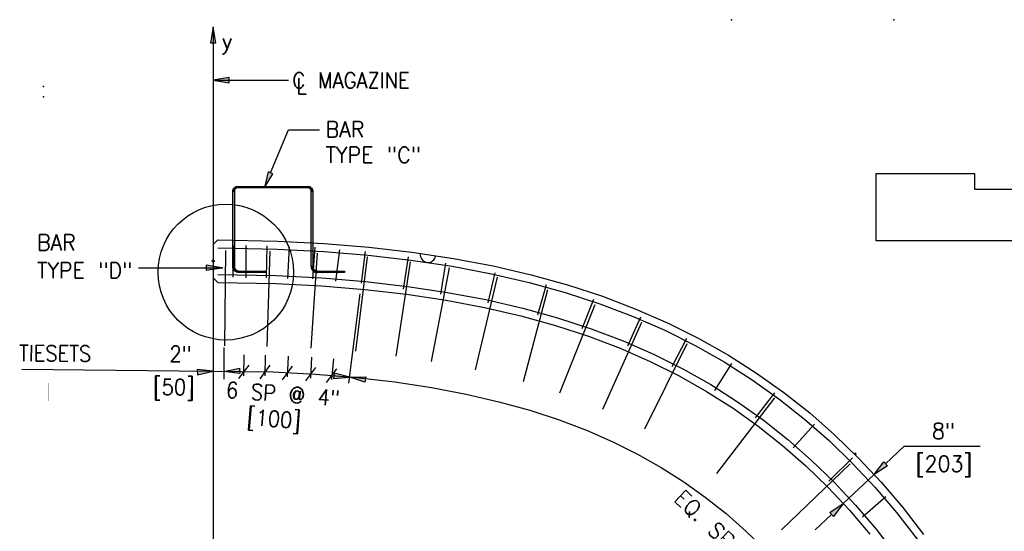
# Model space of a CAD drawing. Extents: x -23 to 2859, y -15 to 3983.
# Tile 44 of 50: x 239 to 317, y 112 to 152. Entities that reach past the tile are written whole.
import ezdxf
from ezdxf.enums import TextEntityAlignment as Align

# ---------------------------------------------------------------- set-up
doc = ezdxf.new("R2010")
doc.units = 0
doc.header["$LTSCALE"] = 25.4
doc.header["$MEASUREMENT"] = 0
for name, color, linetype in [('COL_NUM', 7, 'CONTINUOUS'), ('FORM', 1, 'CONTINUOUS'), ('LABELS', 7, 'CONTINUOUS'), ('LEV_PAD', 7, 'CONTINUOUS'), ('PAN_RS', 7, 'CONTINUOUS'), ('POINTS', 1, 'CONTINUOUS'), ('RS_LABELS', 7, 'CONTINUOUS'), ('SYMBOLS', 1, 'CONTINUOUS')]:
    doc.layers.add(name, color=color, linetype=linetype)
doc.styles.add('TXT_SHX', font='txt.shx')

# ---------------------------------------------------------------- blocks, each defined once
blk = doc.blocks.new('SO5_A1')
at = {"layer": 'COL_NUM', "linetype": 'CONTINUOUS'}
for points in [[(45.55, 232.73), (45.25, 232.73), (45.26, 232.9), (45.31, 233.06), (45.4, 233.22), (45.51, 233.37), (45.66, 233.48), (45.82, 233.57), (45.98, 233.62), (46.15, 233.63), (46.15, 233.33), (46.04, 233.32), (45.93, 233.29), (45.82, 233.23), (45.72, 233.16), (45.65, 233.06), (45.59, 232.95), (45.56, 232.84)], [(59.47, 233.33), (59.47, 233.63), (59.63, 233.62), (59.8, 233.57), (59.96, 233.48), (60.1, 233.37), (60.22, 233.22), (60.3, 233.06), (60.35, 232.9), (60.37, 232.73), (60.07, 232.73), (60.06, 232.84), (60.02, 232.95), (59.97, 233.06), (59.89, 233.16), (59.79, 233.23), (59.69, 233.29), (59.58, 233.32)]]:
    blk.add_hatch(color=7, dxfattribs=at).paths.add_polyline_path(points, flags=0)
for points in [[(46.15, 233.63), (59.47, 233.63), (59.47, 233.33), (46.15, 233.33)], [(45.25, 218.48), (45.25, 232.73), (45.55, 232.73), (45.55, 218.48)], [(60.37, 232.73), (60.37, 218.48), (60.07, 218.48), (60.07, 232.73)], [(51.4, 217.33), (46.4, 217.33), (46.4, 217.63), (51.4, 217.63)], [(61.22, 217.63), (66.4, 217.63), (66.4, 217.33), (61.22, 217.33)]]:
    blk.add_hatch(color=7, dxfattribs=at).paths.add_polyline_path(points)
h = blk.add_hatch(color=7, dxfattribs=at)
edge = h.paths.add_edge_path()
edge.add_line((46.4, 217.63), (46.4, 217.33))
edge.add_arc((46.4, 218.48), 1.15, 180, 270, ccw=False)
edge.add_line((45.25, 218.48), (45.55, 218.48))
edge.add_arc((46.4, 218.48), 0.85, 180, 270)
h = blk.add_hatch(color=7, dxfattribs=at)
edge = h.paths.add_edge_path()
edge.add_line((60.37, 218.48), (60.07, 218.48))
edge.add_arc((61.22, 218.48), 1.15, 180, 270)
edge.add_line((61.22, 217.33), (61.22, 217.63))
edge.add_arc((61.22, 218.48), 0.85, 180, 270, ccw=False)
at = {"layer": 'PAN_RS', "linetype": 'CONTINUOUS'}
blk.add_hatch(color=7, dxfattribs=at).paths.add_polyline_path([(41.03, 260.77), (42.03, 260.77), (41.53, 263.77)])
at = {"layer": 'POINTS', "linetype": 'CONTINUOUS'}
for points in [[(44.53, 253.18), (44.53, 254.18), (41.53, 253.68)], [(52.84, 235.98), (51.92, 236.37), (51.22, 233.4)], [(40.18, 218.76), (40.18, 217.76), (43.18, 218.26)], [(38.51, 199.03), (38.56, 198.03), (41.53, 198.69)], [(46.52, 199.25), (46.55, 198.25), (43.53, 198.66)], [(64.4, 198.33), (64.32, 197.33), (67.35, 197.6)], [(70.39, 197.62), (70.23, 196.63), (67.35, 197.6)]]:
    blk.add_hatch(color=7, dxfattribs=at).paths.add_polyline_path(points)
at = {"layer": 'RS_LABELS', "linetype": 'CONTINUOUS'}
for points in [[(168.4, 181.57), (169.09, 180.84), (166.55, 179.16)], [(158.87, 171.27), (158.19, 172), (160.72, 173.69)]]:
    blk.add_hatch(color=7, dxfattribs=at).paths.add_polyline_path(points)
at = {"layer": 'COL_NUM', "color": 7, "linetype": 'CONTINUOUS'}
for p, q in [((45.33, 216.44), (45.45, 222.44)), ((47.74, 216.34), (47.77, 222.42)), ((51.59, 216.35), (51.77, 222.37)), ((55.63, 216.21), (55.95, 222.19)), ((60.35, 216.12), (60.8, 222.11)), ((64.75, 215.68), (65.49, 221.64)), ((69.59, 215.33), (70.33, 221.29)), ((77.51, 214.22), (78.47, 220.29)), ((84.61, 213.27), (85.55, 219.13)), ((93.54, 211.61), (94.88, 217.26)), ((102.94, 209.34), (104.56, 215.09)), ((111.33, 206.75), (113.54, 212.34)), ((119.99, 203.48), (122.45, 208.95)), ((128.38, 199.57), (131.11, 204.92)), ((136.44, 195.06), (139.62, 200.15)), ((144.13, 189.9), (147.78, 194.61)), ((151.28, 184.21), (155.32, 188.72)), ((157.98, 177.93), (162.48, 182.35)), ((164.35, 171.2), (168.81, 175.04))]:
    blk.add_line(p, q, dxfattribs=at)
for points in [[(45.55, 232.73), (45.25, 232.73), (45.26, 232.9), (45.31, 233.06), (45.4, 233.22), (45.51, 233.37), (45.66, 233.48), (45.82, 233.57), (45.98, 233.62), (46.15, 233.63), (46.15, 233.33), (46.04, 233.32), (45.93, 233.29), (45.82, 233.23), (45.72, 233.16), (45.65, 233.06), (45.59, 232.95), (45.56, 232.84)], [(46.15, 233.63), (59.47, 233.63), (59.47, 233.33), (46.15, 233.33)], [(59.47, 233.33), (59.47, 233.63), (59.63, 233.62), (59.8, 233.57), (59.96, 233.48), (60.1, 233.37), (60.22, 233.22), (60.3, 233.06), (60.35, 232.9), (60.37, 232.73), (60.07, 232.73), (60.06, 232.84), (60.02, 232.95), (59.97, 233.06), (59.89, 233.16), (59.79, 233.23), (59.69, 233.29), (59.58, 233.32)], [(45.25, 218.48), (45.25, 232.73), (45.55, 232.73), (45.55, 218.48)], [(60.37, 232.73), (60.37, 218.48), (60.07, 218.48), (60.07, 232.73)], [(51.4, 217.33), (46.4, 217.33), (46.4, 217.63), (51.4, 217.63)], [(61.22, 217.63), (66.4, 217.63), (66.4, 217.33), (61.22, 217.33)]]:
    blk.add_lwpolyline(points, close=True, dxfattribs=at)
at = {"layer": 'COL_NUM', "color": 7, "linetype": 'CONTINUOUS', "const_width": 0.00025}
for points in [[(45.55, 232.73), (45.25, 232.73), (45.26, 232.9), (45.31, 233.06), (45.4, 233.22), (45.51, 233.37), (45.66, 233.48), (45.82, 233.57), (45.98, 233.62), (46.15, 233.63), (46.15, 233.33), (46.04, 233.32), (45.93, 233.29), (45.82, 233.23), (45.72, 233.16), (45.65, 233.06), (45.59, 232.95), (45.56, 232.84)], [(59.47, 233.33), (59.47, 233.63), (59.63, 233.62), (59.8, 233.57), (59.96, 233.48), (60.1, 233.37), (60.22, 233.22), (60.3, 233.06), (60.35, 232.9), (60.37, 232.73), (60.07, 232.73), (60.06, 232.84), (60.02, 232.95), (59.97, 233.06), (59.89, 233.16), (59.79, 233.23), (59.69, 233.29), (59.58, 233.32)]]:
    blk.add_lwpolyline(points, close=True, dxfattribs=at)
at = {"layer": 'COL_NUM', "color": 7, "linetype": 'CONTINUOUS'}
for points in [[(42.38, 221.99), (53.62, 221.78), (62.44, 221.32), (70.85, 220.62), (78.94, 219.69), (86.72, 218.52), (94.17, 217.11), (101.31, 215.46), (108.15, 213.57), (114.69, 211.44), (120.96, 209.06), (126.96, 206.43), (132.71, 203.56), (138.22, 200.45), (143.5, 197.09), (148.56, 193.49), (153.42, 189.66), (158.06, 185.59), (162.51, 181.28), (166.76, 176.75), (170.82, 171.98), (174.69, 166.98)], [(42.44, 216.99), (53.44, 216.78), (62.1, 216.33), (70.36, 215.64), (78.28, 214.73), (85.88, 213.59), (93.14, 212.22), (100.08, 210.61), (106.7, 208.78), (113.03, 206.72), (119.07, 204.42), (124.84, 201.9), (130.36, 199.14), (135.65, 196.16), (140.71, 192.94), (145.56, 189.49), (150.22, 185.82), (154.67, 181.91), (158.94, 177.78), (163.03, 173.41), (166.94, 168.82), (170.67, 164.01)]]:
    blk.add_lwpolyline(points, dxfattribs=at)
for points in [[(46.4, 217.63), (46.4, 217.33, -0.414214), (45.25, 218.48), (45.55, 218.48, 0.414214)], [(60.37, 218.48), (60.07, 218.48, 0.414214), (61.22, 217.33), (61.22, 217.63, -0.414214)]]:
    blk.add_lwpolyline(points, format="xyb", close=True, dxfattribs=at)
at = {"layer": 'COL_NUM', "color": 7, "linetype": 'CONTINUOUS', "const_width": 0.00025}
for points in [[(46.4, 217.63), (46.4, 217.33, -0.414214), (45.25, 218.48), (45.55, 218.48, 0.414214)], [(60.37, 218.48), (60.07, 218.48, 0.414214), (61.22, 217.33), (61.22, 217.63, -0.414214)]]:
    blk.add_lwpolyline(points, format="xyb", close=True, dxfattribs=at)
at = {"layer": 'COL_NUM', "color": 7, "linetype": 'CONTINUOUS', "const_width": 0.00035}
for points in [[(8.74, 192.71), (6.7, 192.71, -0.414214), (6.37, 193.05), (6.37, 197.28, -0.414214), (7.04, 197.95, -0.414214), (7.72, 197.28), (7.72, 194.35)], [(14.88, 195.08), (16.08, 196.72, -0.725968), (16.98, 196.43), (16.98, 193.06, -0.414214), (16.48, 192.56), (10.81, 192.56, -0.414214), (10.31, 193.06), (10.31, 196.47, -0.414214), (10.81, 196.97), (16.51, 196.97, -0.606257), (16.92, 196.18), (15.7, 194.44)], [(25.17, 187.21), (27.37, 187.21, 0.414214), (27.71, 187.55), (27.71, 191.78, 0.414214), (27.04, 192.45, 0.414214), (26.36, 191.78), (26.36, 188.85)], [(21.93, 189.59), (23.13, 191.23, -0.725968), (24.03, 190.93), (24.03, 187.57, -0.414214), (23.53, 187.07), (17.86, 187.07, -0.414214), (17.36, 187.57), (17.36, 190.97, -0.414214), (17.86, 191.47), (23.55, 191.47, -0.606257), (23.96, 190.69), (22.75, 188.94)]]:
    blk.add_lwpolyline(points, format="xyb", dxfattribs=at)
at = {"layer": 'FORM', "color": 1, "linetype": 'CONTINUOUS', "const_width": 0.00025}
blk.add_lwpolyline([(41.66, 216.24), (41.66, 217.84, -0.454859), (41.66, 221.14), (41.66, 222.74), (41.85, 222.74), (41.85, 221.05, 0.480384), (41.85, 217.93), (41.85, 216.24)], format="xyb", close=True, dxfattribs=at)
at = {"layer": 'LABELS', "color": 253, "linetype": 'CONTINUOUS'}
for p, q in [((41.66, 222.74), (42.41, 223.49)), ((42.41, 215.49), (41.66, 216.24))]:
    blk.add_line(p, q, dxfattribs=at)
at = {"layer": 'LABELS', "color": 7, "linetype": 'CONTINUOUS'}
blk.add_circle((43.92, 217.42), 12.83, dxfattribs=at)
at = {"layer": 'LEV_PAD', "color": 7, "linetype": 'CONTINUOUS'}
for p, q in [((41.53, 263.77), (41.53, 29.51)), ((43.53, 203.15), (43.53, 197.2)), ((64.27, 201.02), (63.91, 197.1))]:
    blk.add_line(p, q, dxfattribs=at)
at = {"layer": 'LEV_PAD', "color": 1, "linetype": 'CONTINUOUS'}
for points in [[(42.41, 223.49), (53.67, 223.28), (62.54, 222.81), (71, 222.11), (79.14, 221.17), (86.97, 220), (94.48, 218.58), (101.68, 216.92), (108.58, 215.01), (115.19, 212.85), (121.52, 210.44), (127.59, 207.79), (133.41, 204.89), (138.99, 201.73), (144.34, 198.34), (149.47, 194.69), (154.38, 190.81), (159.08, 186.69), (163.58, 182.34), (167.88, 177.75), (171.99, 172.92), (175.9, 167.87)], [(42.41, 215.49), (53.39, 215.28), (62, 214.83), (70.21, 214.15), (78.09, 213.24), (85.63, 212.11), (92.84, 210.75), (99.71, 209.16), (106.27, 207.35), (112.53, 205.3), (118.5, 203.04), (124.2, 200.54), (129.66, 197.82), (134.88, 194.87), (139.88, 191.69), (144.66, 188.29), (149.26, 184.66), (153.66, 180.81), (157.87, 176.72), (161.91, 172.41), (165.78, 167.88)]]:
    blk.add_lwpolyline(points, dxfattribs=at)
at = {"layer": 'PAN_RS', "color": 7, "linetype": 'CONTINUOUS'}
blk.add_lwpolyline([(41.03, 260.77), (42.03, 260.77), (41.53, 263.77)], close=True, dxfattribs=at)
at = {"layer": 'POINTS', "color": 7, "linetype": 'CONTINUOUS'}
for p, q in [((41.53, 253.68), (55.76, 253.68)), ((52.38, 236.17), (55.79, 244.32)), ((55.79, 244.32), (61.62, 244.32))]:
    blk.add_line(p, q, dxfattribs=at)
for points in [[(44.53, 253.18), (44.53, 254.18), (41.53, 253.68)], [(52.84, 235.98), (51.92, 236.37), (51.22, 233.4)], [(40.18, 218.76), (40.18, 217.76), (43.18, 218.26)], [(38.51, 199.03), (38.56, 198.03), (41.53, 198.69)], [(46.52, 199.25), (46.55, 198.25), (43.53, 198.66)], [(64.4, 198.33), (64.32, 197.33), (67.35, 197.6)], [(70.39, 197.62), (70.23, 196.63), (67.35, 197.6)]]:
    blk.add_lwpolyline(points, close=True, dxfattribs=at)
at = {"layer": 'RS_LABELS', "color": 7, "linetype": 'CONTINUOUS'}
for p, q in [((43.87, 221.51), (43.7, 203.51)), ((52.24, 221.35), (51.7, 203.36)), ((61.2, 221), (60, 203.04)), ((70.68, 220.33), (68.47, 202.46)), ((27.43, 218.23), (43.34, 218.23)), ((78.82, 219.35), (76.08, 201.56)), ((86.15, 218.24), (82.77, 200.56)), ((95.24, 216.47), (91.12, 198.95)), ((67.17, 196.41), (69.35, 213.33)), ((104.79, 214.09), (100.15, 196.7)), ((113.76, 211.27), (107.03, 194.57)), ((122.58, 207.9), (115.18, 191.49)), ((131.11, 203.86), (123.13, 187.73)), ((47.34, 197.84), (47.41, 201.78)), ((51.38, 197.8), (51.45, 201.73)), ((55.58, 197.63), (55.79, 201.56)), ((60, 197.39), (60.21, 201.33)), ((46.39, 197.29), (48.31, 199.86)), ((50.4, 197.24), (52.32, 199.82)), ((54.62, 197.08), (56.54, 199.65)), ((59.05, 196.85), (60.97, 199.42)), ((62.99, 196.54), (64.91, 199.12)), ((147.71, 193.65), (136.75, 179.37)), ((168.74, 181.21), (172.26, 184.51)), ((172.26, 184.51), (186.63, 184.51)), ((163.26, 182.94), (162.97, 183.25)), ((162.05, 181.19), (149.06, 168.73)), ((166.55, 179.16), (160.72, 173.69)), ((158.53, 171.64), (155.43, 168.73))]:
    blk.add_line(p, q, dxfattribs=at)
at = {"layer": 'RS_LABELS', "color": 7, "linetype": 'CONTINUOUS', "const_width": 0.00035}
blk.add_lwpolyline([(55.34, 216.94), (44.09, 216.94, -0.414214), (43.34, 217.69), (43.34, 221.19, -0.414214), (44.09, 221.94), (55.34, 221.94)], format="xyb", dxfattribs=at)
for points in [[(43.76, 221.51, 1), (43.99, 221.51, 1)], [(52.12, 221.35, 1), (52.35, 221.35, 1)], [(61.08, 221, 1), (61.31, 220.99, 1)], [(70.57, 220.34, 1), (70.8, 220.31, 1)], [(78.71, 219.37, 1), (78.94, 219.34, 1)], [(86.04, 218.27, 1), (86.27, 218.22, 1)], [(95.13, 216.5, 1), (95.36, 216.44, 1)], [(104.67, 214.12, 1), (104.9, 214.06, 1)], [(113.65, 211.31, 1), (113.86, 211.23, 1)], [(122.47, 207.94, 1), (122.69, 207.85, 1)], [(131.01, 203.91, 1), (131.22, 203.81, 1)], [(147.62, 193.72, 1), (147.8, 193.58, 1)], [(161.97, 181.27, 1), (162.13, 181.11, 1)]]:
    blk.add_lwpolyline(points, format="xyb", close=True, dxfattribs=at)
at = {"layer": 'RS_LABELS', "color": 7, "linetype": 'CONTINUOUS'}
blk.add_lwpolyline([(5.33, 199.08), (52.79, 198.56), (60.87, 198.14), (68.56, 197.5), (75.88, 196.66), (82.83, 195.61), (89.4, 194.37), (95.6, 192.94), (101.44, 191.32), (106.96, 189.52), (112.17, 187.54), (117.11, 185.38), (121.8, 183.04), (126.27, 180.52), (130.54, 177.81), (134.63, 174.9), (138.55, 171.8), (142.32, 168.5), (145.94, 164.99), (149.43, 161.26), (151.41, 158.94)], dxfattribs=at)
for points in [[(168.4, 181.57), (169.09, 180.84), (166.55, 179.16)], [(158.87, 171.27), (158.19, 172), (160.72, 173.69)]]:
    blk.add_lwpolyline(points, close=True, dxfattribs=at)
at = {"layer": 'SYMBOLS', "color": 5, "linetype": 'CONTINUOUS'}
for q in [(41.25, 219.52), (41.53, 219.8), (41.82, 219.52), (41.53, 219.24)]:
    blk.add_line((41.53, 219.52), q, dxfattribs=at)
blk.add_circle((41.53, 219.52), 0.184, dxfattribs=at)
blk.add_arc((82.17, 220.72), 1.47, 171.4482, 351.4482, dxfattribs=at)
at = {"layer": 'POINTS', "color": 1, "linetype": 'CONTINUOUS', "style": 'TXT_SHX'}
blk.add_text('y', height=3, dxfattribs=at).set_placement((43.14, 259.59))
at = {"layer": 'POINTS', "color": 253, "linetype": 'CONTINUOUS', "style": 'TXT_SHX'}
for s, width, p in [('C MAGAZINE', 0.9, (56.52, 252.15)), ('L', 0.9, (57.3, 251.07)), ('BAR', 0.95, (62.81, 242.91)), ('TYPE "C"', 0.95, (62.81, 238.07)), ('BAR', 0.95, (8.21, 221.52)), ('TYPE "D"', 0.95, (8.21, 216.25))]:
    blk.add_text(s, height=3, dxfattribs=dict(at, width=width)).set_placement(p)
at = {"layer": 'RS_LABELS', "color": 5, "linetype": 'CONTINUOUS', "style": 'TXT_SHX', "width": 0.9}
for s, rotation, p in [('TIESETS', 359.5824, (4.79, 200.62)), ('2"', 359.5824, (33.25, 200.47)), ('[50]', 359.5824, (30.15, 194.23)), ('6 SP @ 4"', 355.5474, (43.86, 193.72)), ('[100]', 355.5474, (47.85, 188.6))]:
    blk.add_text(s, height=3, rotation=rotation, dxfattribs=at).set_placement(p)
at = {"layer": 'RS_LABELS', "color": 5, "linetype": 'CONTINUOUS', "style": 'TXT_SHX', "width": 0.95}
for s, p in [('8"', (177.52, 185.9)), ('[203]', (174.41, 179.71))]:
    blk.add_text(s, height=3, dxfattribs=at).set_placement(p)
blk.add_text('EQ. SP. @ 8"', height=3, rotation=316.3945, dxfattribs=at).set_placement((138.55, 164.79), align=Align.CENTER)
blk = doc.blocks.new('SO5_A2')
at = {"layer": 'COL_NUM', "linetype": 'CONTINUOUS'}
for points in [[(45.55, 232.73), (45.25, 232.73), (45.26, 232.9), (45.31, 233.06), (45.4, 233.22), (45.51, 233.37), (45.66, 233.48), (45.82, 233.57), (45.98, 233.62), (46.15, 233.63), (46.15, 233.33), (46.04, 233.32), (45.93, 233.29), (45.82, 233.23), (45.72, 233.16), (45.65, 233.06), (45.59, 232.95), (45.56, 232.84)], [(59.47, 233.33), (59.47, 233.63), (59.63, 233.62), (59.8, 233.57), (59.96, 233.48), (60.1, 233.37), (60.22, 233.22), (60.3, 233.06), (60.35, 232.9), (60.37, 232.73), (60.07, 232.73), (60.06, 232.84), (60.02, 232.95), (59.97, 233.06), (59.89, 233.16), (59.79, 233.23), (59.69, 233.29), (59.58, 233.32)]]:
    blk.add_hatch(color=7, dxfattribs=at).paths.add_polyline_path(points, flags=0)
for points in [[(46.15, 233.63), (59.47, 233.63), (59.47, 233.33), (46.15, 233.33)], [(45.25, 218.48), (45.25, 232.73), (45.55, 232.73), (45.55, 218.48)], [(60.37, 232.73), (60.37, 218.48), (60.07, 218.48), (60.07, 232.73)], [(51.4, 217.33), (46.4, 217.33), (46.4, 217.63), (51.4, 217.63)], [(61.22, 217.63), (66.4, 217.63), (66.4, 217.33), (61.22, 217.33)]]:
    blk.add_hatch(color=7, dxfattribs=at).paths.add_polyline_path(points)
h = blk.add_hatch(color=7, dxfattribs=at)
edge = h.paths.add_edge_path()
edge.add_line((46.4, 217.63), (46.4, 217.33))
edge.add_arc((46.4, 218.48), 1.15, 180, 270, ccw=False)
edge.add_line((45.25, 218.48), (45.55, 218.48))
edge.add_arc((46.4, 218.48), 0.85, 180, 270)
h = blk.add_hatch(color=7, dxfattribs=at)
edge = h.paths.add_edge_path()
edge.add_line((60.37, 218.48), (60.07, 218.48))
edge.add_arc((61.22, 218.48), 1.15, 180, 270)
edge.add_line((61.22, 217.33), (61.22, 217.63))
edge.add_arc((61.22, 218.48), 0.85, 180, 270, ccw=False)
at = {"layer": 'PAN_RS', "linetype": 'CONTINUOUS'}
blk.add_hatch(color=7, dxfattribs=at).paths.add_polyline_path([(41.03, 260.77), (42.03, 260.77), (41.53, 263.77)])
at = {"layer": 'POINTS', "linetype": 'CONTINUOUS'}
for points in [[(44.53, 253.18), (44.53, 254.18), (41.53, 253.68)], [(52.84, 235.98), (51.92, 236.37), (51.22, 233.4)], [(40.18, 218.76), (40.18, 217.76), (43.18, 218.26)], [(38.51, 199.03), (38.56, 198.03), (41.53, 198.69)], [(46.52, 199.25), (46.55, 198.25), (43.53, 198.66)], [(64.4, 198.33), (64.32, 197.33), (67.35, 197.6)], [(70.39, 197.62), (70.23, 196.63), (67.35, 197.6)]]:
    blk.add_hatch(color=7, dxfattribs=at).paths.add_polyline_path(points)
at = {"layer": 'RS_LABELS', "linetype": 'CONTINUOUS'}
for points in [[(168.4, 181.57), (169.09, 180.84), (166.55, 179.16)], [(158.87, 171.27), (158.19, 172), (160.72, 173.69)]]:
    blk.add_hatch(color=7, dxfattribs=at).paths.add_polyline_path(points)
at = {"layer": 'COL_NUM', "color": 7, "linetype": 'CONTINUOUS'}
for p, q in [((45.33, 216.44), (45.45, 222.44)), ((47.74, 216.34), (47.77, 222.42)), ((51.59, 216.35), (51.77, 222.37)), ((55.63, 216.21), (55.95, 222.19)), ((60.35, 216.12), (60.8, 222.11)), ((64.75, 215.68), (65.49, 221.64)), ((69.59, 215.33), (70.33, 221.29)), ((77.51, 214.22), (78.47, 220.29)), ((84.61, 213.27), (85.55, 219.13)), ((93.54, 211.61), (94.88, 217.26)), ((102.94, 209.34), (104.56, 215.09)), ((111.33, 206.75), (113.54, 212.34)), ((119.99, 203.48), (122.45, 208.95)), ((128.38, 199.57), (131.11, 204.92)), ((136.44, 195.06), (139.62, 200.15)), ((144.13, 189.9), (147.78, 194.61)), ((151.28, 184.21), (155.32, 188.72)), ((157.98, 177.93), (162.48, 182.35)), ((164.35, 171.2), (168.81, 175.04))]:
    blk.add_line(p, q, dxfattribs=at)
for points in [[(45.55, 232.73), (45.25, 232.73), (45.26, 232.9), (45.31, 233.06), (45.4, 233.22), (45.51, 233.37), (45.66, 233.48), (45.82, 233.57), (45.98, 233.62), (46.15, 233.63), (46.15, 233.33), (46.04, 233.32), (45.93, 233.29), (45.82, 233.23), (45.72, 233.16), (45.65, 233.06), (45.59, 232.95), (45.56, 232.84)], [(46.15, 233.63), (59.47, 233.63), (59.47, 233.33), (46.15, 233.33)], [(59.47, 233.33), (59.47, 233.63), (59.63, 233.62), (59.8, 233.57), (59.96, 233.48), (60.1, 233.37), (60.22, 233.22), (60.3, 233.06), (60.35, 232.9), (60.37, 232.73), (60.07, 232.73), (60.06, 232.84), (60.02, 232.95), (59.97, 233.06), (59.89, 233.16), (59.79, 233.23), (59.69, 233.29), (59.58, 233.32)], [(45.25, 218.48), (45.25, 232.73), (45.55, 232.73), (45.55, 218.48)], [(60.37, 232.73), (60.37, 218.48), (60.07, 218.48), (60.07, 232.73)], [(51.4, 217.33), (46.4, 217.33), (46.4, 217.63), (51.4, 217.63)], [(61.22, 217.63), (66.4, 217.63), (66.4, 217.33), (61.22, 217.33)]]:
    blk.add_lwpolyline(points, close=True, dxfattribs=at)
at = {"layer": 'COL_NUM', "color": 7, "linetype": 'CONTINUOUS', "const_width": 0.00025}
for points in [[(45.55, 232.73), (45.25, 232.73), (45.26, 232.9), (45.31, 233.06), (45.4, 233.22), (45.51, 233.37), (45.66, 233.48), (45.82, 233.57), (45.98, 233.62), (46.15, 233.63), (46.15, 233.33), (46.04, 233.32), (45.93, 233.29), (45.82, 233.23), (45.72, 233.16), (45.65, 233.06), (45.59, 232.95), (45.56, 232.84)], [(59.47, 233.33), (59.47, 233.63), (59.63, 233.62), (59.8, 233.57), (59.96, 233.48), (60.1, 233.37), (60.22, 233.22), (60.3, 233.06), (60.35, 232.9), (60.37, 232.73), (60.07, 232.73), (60.06, 232.84), (60.02, 232.95), (59.97, 233.06), (59.89, 233.16), (59.79, 233.23), (59.69, 233.29), (59.58, 233.32)]]:
    blk.add_lwpolyline(points, close=True, dxfattribs=at)
at = {"layer": 'COL_NUM', "color": 7, "linetype": 'CONTINUOUS'}
for points in [[(42.38, 221.99), (53.62, 221.78), (62.44, 221.32), (70.85, 220.62), (78.94, 219.69), (86.72, 218.52), (94.17, 217.11), (101.31, 215.46), (108.15, 213.57), (114.69, 211.44), (120.96, 209.06), (126.96, 206.43), (132.71, 203.56), (138.22, 200.45), (143.5, 197.09), (148.56, 193.49), (153.42, 189.66), (158.06, 185.59), (162.51, 181.28), (166.76, 176.75), (170.82, 171.98), (174.69, 166.98)], [(42.44, 216.99), (53.44, 216.78), (62.1, 216.33), (70.36, 215.64), (78.28, 214.73), (85.88, 213.59), (93.14, 212.22), (100.08, 210.61), (106.7, 208.78), (113.03, 206.72), (119.07, 204.42), (124.84, 201.9), (130.36, 199.14), (135.65, 196.16), (140.71, 192.94), (145.56, 189.49), (150.22, 185.82), (154.67, 181.91), (158.94, 177.78), (163.03, 173.41), (166.94, 168.82), (170.67, 164.01)]]:
    blk.add_lwpolyline(points, dxfattribs=at)
for points in [[(46.4, 217.63), (46.4, 217.33, -0.414214), (45.25, 218.48), (45.55, 218.48, 0.414214)], [(60.37, 218.48), (60.07, 218.48, 0.414214), (61.22, 217.33), (61.22, 217.63, -0.414214)]]:
    blk.add_lwpolyline(points, format="xyb", close=True, dxfattribs=at)
at = {"layer": 'COL_NUM', "color": 7, "linetype": 'CONTINUOUS', "const_width": 0.00025}
for points in [[(46.4, 217.63), (46.4, 217.33, -0.414214), (45.25, 218.48), (45.55, 218.48, 0.414214)], [(60.37, 218.48), (60.07, 218.48, 0.414214), (61.22, 217.33), (61.22, 217.63, -0.414214)]]:
    blk.add_lwpolyline(points, format="xyb", close=True, dxfattribs=at)
at = {"layer": 'COL_NUM', "color": 7, "linetype": 'CONTINUOUS', "const_width": 0.00035}
for points in [[(8.74, 192.71), (6.7, 192.71, -0.414214), (6.37, 193.05), (6.37, 197.28, -0.414214), (7.04, 197.95, -0.414214), (7.72, 197.28), (7.72, 194.35)], [(14.88, 195.08), (16.08, 196.72, -0.725968), (16.98, 196.43), (16.98, 193.06, -0.414214), (16.48, 192.56), (10.81, 192.56, -0.414214), (10.31, 193.06), (10.31, 196.47, -0.414214), (10.81, 196.97), (16.51, 196.97, -0.606257), (16.92, 196.18), (15.7, 194.44)], [(25.17, 187.21), (27.37, 187.21, 0.414214), (27.71, 187.55), (27.71, 191.78, 0.414214), (27.04, 192.45, 0.414214), (26.36, 191.78), (26.36, 188.85)], [(21.93, 189.59), (23.13, 191.23, -0.725968), (24.03, 190.93), (24.03, 187.57, -0.414214), (23.53, 187.07), (17.86, 187.07, -0.414214), (17.36, 187.57), (17.36, 190.97, -0.414214), (17.86, 191.47), (23.55, 191.47, -0.606257), (23.96, 190.69), (22.75, 188.94)]]:
    blk.add_lwpolyline(points, format="xyb", dxfattribs=at)
at = {"layer": 'FORM', "color": 1, "linetype": 'CONTINUOUS', "const_width": 0.00025}
blk.add_lwpolyline([(41.66, 216.24), (41.66, 217.84, -0.454859), (41.66, 221.14), (41.66, 222.74), (41.85, 222.74), (41.85, 221.05, 0.480384), (41.85, 217.93), (41.85, 216.24)], format="xyb", close=True, dxfattribs=at)
at = {"layer": 'LABELS', "color": 253, "linetype": 'CONTINUOUS'}
for p, q in [((41.66, 222.74), (42.41, 223.49)), ((42.41, 215.49), (41.66, 216.24))]:
    blk.add_line(p, q, dxfattribs=at)
at = {"layer": 'LABELS', "color": 7, "linetype": 'CONTINUOUS'}
blk.add_circle((43.92, 217.42), 12.83, dxfattribs=at)
at = {"layer": 'LEV_PAD', "color": 7, "linetype": 'CONTINUOUS'}
for p, q in [((41.53, 263.77), (41.53, 29.51)), ((43.53, 203.15), (43.53, 197.2)), ((64.27, 201.02), (63.91, 197.1))]:
    blk.add_line(p, q, dxfattribs=at)
at = {"layer": 'LEV_PAD', "color": 1, "linetype": 'CONTINUOUS'}
for points in [[(42.41, 223.49), (53.67, 223.28), (62.54, 222.81), (71, 222.11), (79.14, 221.17), (86.97, 220), (94.48, 218.58), (101.68, 216.92), (108.58, 215.01), (115.19, 212.85), (121.52, 210.44), (127.59, 207.79), (133.41, 204.89), (138.99, 201.73), (144.34, 198.34), (149.47, 194.69), (154.38, 190.81), (159.08, 186.69), (163.58, 182.34), (167.88, 177.75), (171.99, 172.92), (175.9, 167.87)], [(42.41, 215.49), (53.39, 215.28), (62, 214.83), (70.21, 214.15), (78.09, 213.24), (85.63, 212.11), (92.84, 210.75), (99.71, 209.16), (106.27, 207.35), (112.53, 205.3), (118.5, 203.04), (124.2, 200.54), (129.66, 197.82), (134.88, 194.87), (139.88, 191.69), (144.66, 188.29), (149.26, 184.66), (153.66, 180.81), (157.87, 176.72), (161.91, 172.41), (165.78, 167.88)]]:
    blk.add_lwpolyline(points, dxfattribs=at)
at = {"layer": 'PAN_RS', "color": 7, "linetype": 'CONTINUOUS'}
blk.add_lwpolyline([(41.03, 260.77), (42.03, 260.77), (41.53, 263.77)], close=True, dxfattribs=at)
at = {"layer": 'POINTS', "color": 7, "linetype": 'CONTINUOUS'}
for p, q in [((41.53, 253.68), (55.76, 253.68)), ((52.38, 236.17), (55.79, 244.32)), ((55.79, 244.32), (61.62, 244.32))]:
    blk.add_line(p, q, dxfattribs=at)
for points in [[(44.53, 253.18), (44.53, 254.18), (41.53, 253.68)], [(52.84, 235.98), (51.92, 236.37), (51.22, 233.4)], [(40.18, 218.76), (40.18, 217.76), (43.18, 218.26)], [(38.51, 199.03), (38.56, 198.03), (41.53, 198.69)], [(46.52, 199.25), (46.55, 198.25), (43.53, 198.66)], [(64.4, 198.33), (64.32, 197.33), (67.35, 197.6)], [(70.39, 197.62), (70.23, 196.63), (67.35, 197.6)]]:
    blk.add_lwpolyline(points, close=True, dxfattribs=at)
at = {"layer": 'RS_LABELS', "color": 7, "linetype": 'CONTINUOUS'}
for p, q in [((43.87, 221.51), (43.7, 203.51)), ((52.24, 221.35), (51.7, 203.36)), ((61.2, 221), (60, 203.04)), ((70.68, 220.33), (68.47, 202.46)), ((27.43, 218.23), (43.34, 218.23)), ((78.82, 219.35), (76.08, 201.56)), ((86.15, 218.24), (82.77, 200.56)), ((95.24, 216.47), (91.12, 198.95)), ((67.17, 196.41), (69.35, 213.33)), ((104.79, 214.09), (100.15, 196.7)), ((113.76, 211.27), (107.03, 194.57)), ((122.58, 207.9), (115.18, 191.49)), ((131.11, 203.86), (123.13, 187.73)), ((47.34, 197.84), (47.41, 201.78)), ((51.38, 197.8), (51.45, 201.73)), ((55.58, 197.63), (55.79, 201.56)), ((60, 197.39), (60.21, 201.33)), ((46.39, 197.29), (48.31, 199.86)), ((50.4, 197.24), (52.32, 199.82)), ((54.62, 197.08), (56.54, 199.65)), ((59.05, 196.85), (60.97, 199.42)), ((62.99, 196.54), (64.91, 199.12)), ((147.71, 193.65), (136.75, 179.37)), ((168.74, 181.21), (172.26, 184.51)), ((172.26, 184.51), (186.63, 184.51)), ((163.26, 182.94), (162.97, 183.25)), ((162.05, 181.19), (149.06, 168.73)), ((166.55, 179.16), (160.72, 173.69)), ((158.53, 171.64), (155.43, 168.73))]:
    blk.add_line(p, q, dxfattribs=at)
at = {"layer": 'RS_LABELS', "color": 7, "linetype": 'CONTINUOUS', "const_width": 0.00035}
blk.add_lwpolyline([(55.34, 216.94), (44.09, 216.94, -0.414214), (43.34, 217.69), (43.34, 221.19, -0.414214), (44.09, 221.94), (55.34, 221.94)], format="xyb", dxfattribs=at)
for points in [[(43.76, 221.51, 1), (43.99, 221.51, 1)], [(52.12, 221.35, 1), (52.35, 221.35, 1)], [(61.08, 221, 1), (61.31, 220.99, 1)], [(70.57, 220.34, 1), (70.8, 220.31, 1)], [(78.71, 219.37, 1), (78.94, 219.34, 1)], [(86.04, 218.27, 1), (86.27, 218.22, 1)], [(95.13, 216.5, 1), (95.36, 216.44, 1)], [(104.67, 214.12, 1), (104.9, 214.06, 1)], [(113.65, 211.31, 1), (113.86, 211.23, 1)], [(122.47, 207.94, 1), (122.69, 207.85, 1)], [(131.01, 203.91, 1), (131.22, 203.81, 1)], [(147.62, 193.72, 1), (147.8, 193.58, 1)], [(161.97, 181.27, 1), (162.13, 181.11, 1)]]:
    blk.add_lwpolyline(points, format="xyb", close=True, dxfattribs=at)
at = {"layer": 'RS_LABELS', "color": 7, "linetype": 'CONTINUOUS'}
blk.add_lwpolyline([(5.33, 199.08), (52.79, 198.56), (60.87, 198.14), (68.56, 197.5), (75.88, 196.66), (82.83, 195.61), (89.4, 194.37), (95.6, 192.94), (101.44, 191.32), (106.96, 189.52), (112.17, 187.54), (117.11, 185.38), (121.8, 183.04), (126.27, 180.52), (130.54, 177.81), (134.63, 174.9), (138.55, 171.8), (142.32, 168.5), (145.94, 164.99), (149.43, 161.26), (151.41, 158.94)], dxfattribs=at)
for points in [[(168.4, 181.57), (169.09, 180.84), (166.55, 179.16)], [(158.87, 171.27), (158.19, 172), (160.72, 173.69)]]:
    blk.add_lwpolyline(points, close=True, dxfattribs=at)
at = {"layer": 'SYMBOLS', "color": 5, "linetype": 'CONTINUOUS'}
for q in [(41.25, 219.52), (41.53, 219.8), (41.82, 219.52), (41.53, 219.24)]:
    blk.add_line((41.53, 219.52), q, dxfattribs=at)
blk.add_circle((41.53, 219.52), 0.184, dxfattribs=at)
blk.add_arc((82.17, 220.72), 1.47, 171.4482, 351.4482, dxfattribs=at)
at = {"layer": 'POINTS', "color": 1, "linetype": 'CONTINUOUS', "style": 'TXT_SHX'}
blk.add_text('y', height=3, dxfattribs=at).set_placement((43.14, 259.59))
at = {"layer": 'POINTS', "color": 253, "linetype": 'CONTINUOUS', "style": 'TXT_SHX'}
for s, width, p in [('C MAGAZINE', 0.9, (56.52, 252.15)), ('L', 0.9, (57.3, 251.07)), ('BAR', 0.95, (62.81, 242.91)), ('TYPE "C"', 0.95, (62.81, 238.07)), ('BAR', 0.95, (8.21, 221.52)), ('TYPE "D"', 0.95, (8.21, 216.25))]:
    blk.add_text(s, height=3, dxfattribs=dict(at, width=width)).set_placement(p)
at = {"layer": 'RS_LABELS', "color": 5, "linetype": 'CONTINUOUS', "style": 'TXT_SHX', "width": 0.9}
for s, rotation, p in [('TIESETS', 359.5824, (4.79, 200.62)), ('2"', 359.5824, (33.25, 200.47)), ('[50]', 359.5824, (30.15, 194.23)), ('6 SP @ 4"', 355.5474, (43.86, 193.72)), ('[100]', 355.5474, (47.85, 188.6))]:
    blk.add_text(s, height=3, rotation=rotation, dxfattribs=at).set_placement(p)
at = {"layer": 'RS_LABELS', "color": 5, "linetype": 'CONTINUOUS', "style": 'TXT_SHX', "width": 0.95}
for s, p in [('8"', (177.52, 185.9)), ('[203]', (174.41, 179.71))]:
    blk.add_text(s, height=3, dxfattribs=at).set_placement(p)
blk.add_text('EQ. SP. @ 8"', height=3, rotation=316.3945, dxfattribs=at).set_placement((138.55, 164.79), align=Align.CENTER)

msp = doc.modelspace()

# ---------------------------------------------------------------- linework, layer by layer
at = {"layer": 'FORM', "color": 24, "linetype": 'CONTINUOUS'}
for p in [(295.065, 152.254), (307.877, 152.254), (307.877, 152.254), (240.854, 146.994), (240.854, 146.189)]:
    msp.add_point(p, dxfattribs=at)
at = {"layer": 'POINTS', "color": 3, "linetype": 'CONTINUOUS'}
msp.add_lwpolyline([(317.891, 138.903), (317.891, 140.153), (325.708, 140.153), (325.708, 134.841), (306.489, 134.841), (306.489, 140.153), (310.825, 140.159), (314.224, 140.153), (314.224, 138.903)], close=True, dxfattribs=at)

# ---------------------------------------------------------------- block references
at = {"layer": 'FORM', "linetype": 'CONTINUOUS', "xscale": 0.4166, "yscale": 0.4166, "zscale": 0.4166}
for name in ['SO5_A1', 'SO5_A2']:
    msp.add_blockref(name, (236.925, 41.808), dxfattribs=at)

doc.saveas('drawing.dxf')
